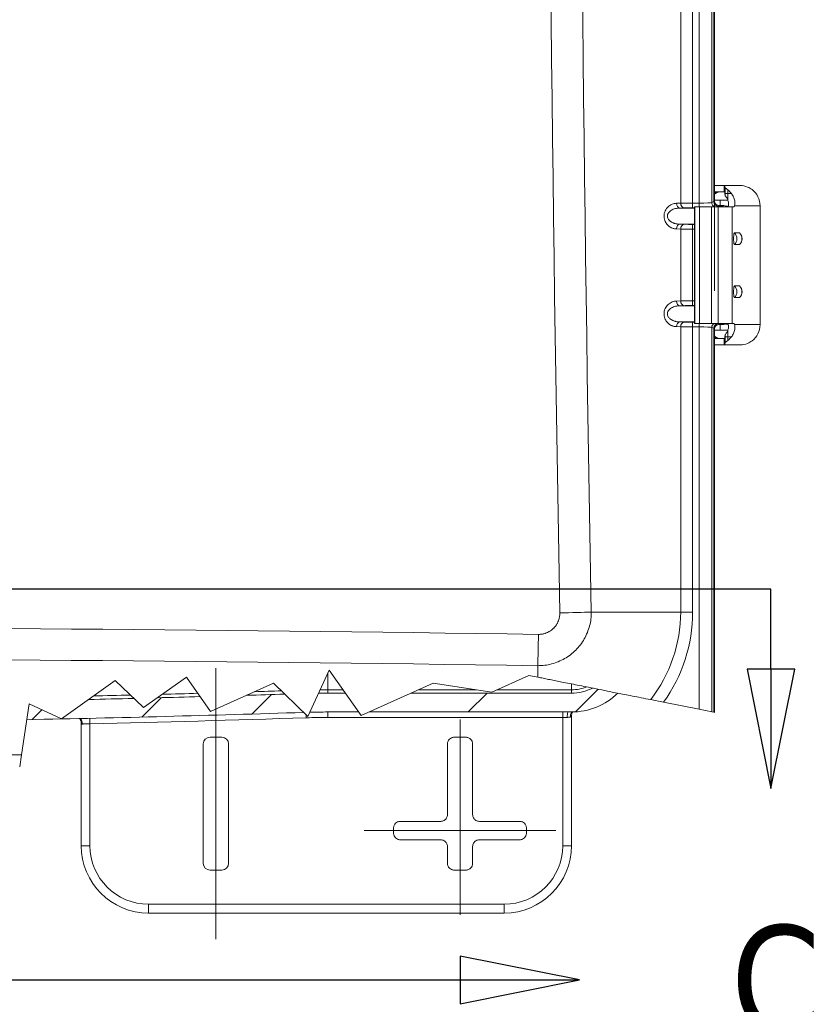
# Model space of a CAD drawing. Header units: inches. Extents: x 0 to 153, y 3 to 96.
# Tile 53 of 132: x 64.32 to 70.26, y 40.02 to 47.33. Entities that reach past the tile are written whole.
import ezdxf

# ---------------------------------------------------------------- set-up
doc = ezdxf.new("R2010")
doc.units = ezdxf.units.IN
doc.header["$LTSCALE"] = 4.5
doc.header["$MEASUREMENT"] = 0
doc.layers.add('Centerline (ANSI)', color=1, linetype='Continuous', lineweight=9, true_color=0xff0000)
for name, color, linetype, lineweight in [('Detail Boundary (ANSI)', 7, 'Continuous', 25), ('Dimension (ANSI)', 7, 'Continuous', 9), ('Hatch (ANSI)', 7, 'Continuous', 9), ('Visible (ANSI)', 7, 'Continuous', 18), ('Visible Narrow (ANSI)', 7, 'Continuous', 5)]:
    doc.layers.add(name, color=color, linetype=linetype, lineweight=lineweight)
doc.styles.add('Label Text (ANSI)', font='tahoma.ttf')
doc.styles.add('Note Text (ANSI)', font='arial.ttf')
doc.dimstyles.new('.XX', dxfattribs={"dimscale": 4.5, "dimtxt": 0.095, "dimasz": 0.125, "dimexe": 0.1875, "dimexo": 0.0625, "dimgap": 0.0625, "dimtad": 0, "dimtih": 1, "dimtoh": 1, "dimrnd": 1e-08, "dimzin": 0, "dimdsep": 46, "dimtxsty": 'Note Text (ANSI)', "dimblk": 'Filled-1', "dimcen": 0.09, "dimdle": 0.45, "dimclrd": 256, "dimclre": 256, "dimclrt": 256, "dimadec": 0, "dimazin": 1, "dimtfac": 1.263158, "dimtofl": 0, "dimtmove": 0, "dimatfit": 3, "dimfxl": 1, "dimtolj": 1, "dimtzin": 4, "dimlwd": -1, "dimlwe": -1, "dimarcsym": 0})

# ---------------------------------------------------------------- blocks, each defined once
blk = doc.blocks.new('Filled-1')
at = {"color": 0}
for p, q in [((0, 0), (-1, 0.25)), ((-1, 0.25), (-1, -0.25)), ((-1, 0), (0, 0)), ((-1, -0.25), (0, 0))]:
    blk.add_line(p, q, dxfattribs=at)
at = {"color": 0, "flags": 128}
blk.add_lwpolyline([(-1, -0.25), (0, 0), (-1, 0.25), (-1, -0.25)], dxfattribs=at)
at = {"color": 0}
blk.add_solid([(-1, -0.25), (0, 0), (-1, 0.25), (-1, -0.25)], dxfattribs=at)
blk = doc.blocks.new('*D41')
at = {"layer": 'Defpoints', "color": 0, "transparency": 16777216}
for p in [(69.4783, 66.5231), (69.4783, 45.0404), (52.0733, 42.013)]:
    blk.add_point(p, dxfattribs=at)
at = {"layer": 'Dimension (ANSI)', "transparency": 16777216}
for p, q in [((52.0733, 42.2942), (52.0733, 67.3668)), ((69.4783, 45.3217), (69.4783, 67.3668)), ((52.6358, 66.5231), (59.8346, 66.5231)), ((68.9158, 66.5231), (61.7169, 66.5231))]:
    blk.add_line(p, q, dxfattribs=at)
at = {"layer": 'Dimension (ANSI)', "transparency": 16777216, "xscale": 0.5625, "yscale": 0.5625, "zscale": 0.5625, "rotation": 180}
blk.add_blockref('Filled-1', (52.0733, 66.5231), dxfattribs=at)
at = {"layer": 'Dimension (ANSI)', "transparency": 16777216, "xscale": 0.5625, "yscale": 0.5625, "zscale": 0.5625}
blk.add_blockref('Filled-1', (69.4783, 66.5231), dxfattribs=at)
at = {"layer": 'Dimension (ANSI)', "transparency": 16777216, "insert": (60.1159, 66.7377), "char_height": 0.4275, "attachment_point": 1, "style": 'Note Text (ANSI)'}
blk.add_mtext('\\A1;17.41', dxfattribs=at)
blk = doc.blocks.new('2dDetail0')
at = {"layer": 'Detail Boundary (ANSI)', "linetype": 'Continuous'}
for p, q in [((15.4933, 9.447), (15.5326, 9.2502)), ((15.572, 9.447), (15.4933, 9.447)), ((15.5326, 9.447), (15.5326, 9.2502)), ((15.5326, 9.2502), (15.572, 9.447)), ((15.2166, 8.9341), (15.0197, 8.9735)), ((15.0197, 8.9735), (15.0197, 8.8947)), ((15.0197, 8.9341), (15.2166, 8.9341)), ((15.0197, 8.8947), (15.2166, 8.9341))]:
    blk.add_line(p, q, dxfattribs=at)
at = {"layer": 'Detail Boundary (ANSI)', "flags": 128}
blk.add_lwpolyline([(15.5326, 9.447), (15.5326, 9.5789), (14.0588, 9.5789), (14.0588, 8.9341), (15.0197, 8.9341)], dxfattribs=at)
at = {"layer": 'Detail Boundary (ANSI)', "linetype": 'Continuous', "flags": 128}
for points in [[(15.4933, 9.447), (15.5326, 9.2502), (15.572, 9.447), (15.4933, 9.447)], [(15.0197, 8.8947), (15.2166, 8.9341), (15.0197, 8.9735), (15.0197, 8.8947)]]:
    blk.add_lwpolyline(points, dxfattribs=at)
at = {"layer": 'Detail Boundary (ANSI)'}
for points in [[(15.4933, 9.447), (15.5326, 9.2502), (15.572, 9.447), (15.4933, 9.447)], [(15.0197, 8.8947), (15.2166, 8.9341), (15.0197, 8.9735), (15.0197, 8.8947)]]:
    blk.add_solid(points, dxfattribs=at)
at = {"layer": 'Detail Boundary (ANSI)', "insert": (15.4662, 8.8409), "char_height": 0.18, "attachment_point": 7, "style": 'Label Text (ANSI)'}
blk.add_mtext('C', dxfattribs=at)

msp = doc.modelspace()

# ---------------------------------------------------------------- hatches: boundary and pattern name
at = {"layer": 'Hatch (ANSI)'}
h = msp.add_hatch(dxfattribs=at)
h.set_pattern_fill('ANSI31', color=256, scale=4.5, style=0)
edge = h.paths.add_edge_path()
edge.add_ellipse((60.7758, 218.4718), major_axis=(176.1546, 5.2271), ratio=1, start_angle=270, end_angle=270.092396)
edge.add_line((66.287, 42.3259), (66.4281, 42.1903))
edge.add_ellipse((60.7758, 218.4718), major_axis=(-176.2815, -5.6523), ratio=1, start_angle=89.331784, end_angle=90, ccw=False)
edge.add_line((64.3718, 42.1364), (64.3895, 42.2531))
edge.add_line((64.3895, 42.2531), (64.6281, 42.1438))
edge.add_line((64.6281, 42.1438), (64.8303, 42.2864))
edge.add_ellipse((60.7758, 218.4718), major_axis=(176.1855, 4.0546), ratio=1, start_angle=270, end_angle=270.109045)
edge.add_line((65.1656, 42.2944), (65.237, 42.2259))
edge.add_line((65.237, 42.2259), (65.3405, 42.2989))
edge.add_ellipse((60.7758, 218.4718), major_axis=(176.173, 4.5647), ratio=1, start_angle=270, end_angle=270.10376)
edge.add_line((65.6595, 42.3074), (65.7366, 42.198))
edge.add_line((65.7366, 42.198), (66.0029, 42.3173))
h = msp.add_hatch(dxfattribs=at)
h.set_pattern_fill('ANSI31', color=256, scale=4.5, style=0)
edge = h.paths.add_edge_path()
edge.add_line((66.6067, 42.3335), (66.7362, 42.3335))
edge.add_line((66.7362, 42.3335), (66.8349, 42.1935))
edge.add_line((66.8349, 42.1935), (66.6067, 42.1935))
edge.add_ellipse((66.6067, 37.1854), major_axis=(-5.0081, 0), ratio=1, start_angle=270, end_angle=271.53657)
edge.add_line((66.4724, 42.1917), (66.5372, 42.333))
edge.add_ellipse((66.6067, 37.1854), major_axis=(5.1476, 0.0695), ratio=1, start_angle=89.22625, end_angle=90, ccw=False)
h = msp.add_hatch(dxfattribs=at)
h.set_pattern_fill('ANSI31', color=256, scale=4.5, style=0)
edge = h.paths.add_edge_path()
edge.add_ellipse((68.4158, 42.6854), major_axis=(0.3519, 0), ratio=1, start_angle=270, end_angle=296.58758)
edge.add_line((68.5733, 42.3707), (68.7596, 42.3336))
edge.add_ellipse((68.4158, 42.6854), major_axis=(-0.3517, -0.3439), ratio=1, start_angle=45.64918, end_angle=90, ccw=False)
edge.add_line((68.4158, 42.1935), (66.9137, 42.1935))
edge.add_line((66.9137, 42.1935), (67.2263, 42.3335))
edge.add_line((67.2263, 42.3335), (68.4158, 42.3335))

# ---------------------------------------------------------------- linework, layer by layer
at = {"layer": 'Centerline (ANSI)', "linetype": 'Continuous'}
for p, q in [((65.7758, 42.5188), (65.7758, 40.5069)), ((67.5883, 42.1379), (67.5883, 40.6879)), ((66.8758, 41.3129), (68.3008, 41.3129))]:
    msp.add_line(p, q, dxfattribs=at)
at = {"layer": 'Visible (ANSI)'}
for p, q in [((69.473, 51.6754), (69.473, 45.9832)), ((69.4783, 45.9853), (69.4783, 51.6743)), ((69.4783, 46.1026), (69.5483, 46.1026)), ((69.5483, 46.1026), (69.5508, 46.1026)), ((69.5508, 46.1026), (69.6692, 46.1026)), ((69.4783, 46.0556), (69.5483, 46.0556)), ((69.4783, 46.0394), (69.4927, 46.0482)), ((69.5188, 45.9944), (69.4783, 45.9944)), ((69.5768, 45.9944), (69.5188, 45.9944)), ((69.5483, 46.0556), (69.5508, 46.0556)), ((69.1828, 45.9303), (69.1828, 45.9303)), ((69.3317, 45.9443), (69.3304, 45.9443)), ((69.3304, 45.0782), (69.3304, 45.9443)), ((69.3317, 45.9443), (69.3658, 45.9443)), ((69.3658, 45.9443), (69.4547, 45.9443)), ((69.4547, 45.9443), (69.504, 45.9443)), ((69.504, 45.9443), (69.6083, 45.9443)), ((69.508, 45.9483), (69.533, 45.9483)), ((69.5383, 45.9554), (69.5083, 45.9554)), ((69.5786, 45.9484), (69.5676, 45.9484)), ((69.6223, 45.9443), (69.6083, 45.9443)), ((69.8165, 45.0699), (69.8165, 45.9526)), ((69.1828, 45.7819), (69.1828, 45.7818)), ((69.6623, 45.7521), (69.6246, 45.7521)), ((69.6246, 45.6641), (69.6623, 45.6641)), ((69.6623, 45.3584), (69.6246, 45.3584)), ((69.6246, 45.2704), (69.6623, 45.2704)), ((69.1828, 45.2046), (69.1828, 45.2046)), ((69.1828, 45.0562), (69.1828, 45.0561)), ((69.3304, 45.0782), (69.3317, 45.0782)), ((69.3317, 45.0782), (69.3658, 45.0782)), ((69.3658, 45.0782), (69.4547, 45.0782)), ((69.4547, 45.0782), (69.504, 45.0782)), ((69.473, 45.0426), (69.473, 42.1918)), ((69.4783, 42.1908), (69.4783, 45.0404)), ((69.504, 45.0782), (69.6083, 45.0782)), ((69.533, 45.0775), (69.508, 45.0775)), ((69.5083, 45.0704), (69.5383, 45.0704)), ((69.5787, 45.074), (69.5597, 45.074)), ((69.6223, 45.0782), (69.6083, 45.0782)), ((69.5188, 45.028), (69.4783, 45.028)), ((69.4783, 44.9831), (69.4927, 44.9743)), ((69.5483, 44.9669), (69.4783, 44.9669)), ((69.5767, 45.028), (69.5188, 45.028)), ((69.5483, 44.9669), (69.5508, 44.9669)), ((69.5483, 44.9199), (69.4783, 44.9199)), ((69.5483, 44.9199), (69.5508, 44.9199)), ((69.6692, 44.9199), (69.5508, 44.9199)), ((66.4584, 42.1612), (66.6157, 42.5044)), ((66.6157, 42.5044), (66.8538, 42.1667)), ((64.6281, 42.1438), (65.0285, 42.4262)), ((65.0285, 42.4262), (65.237, 42.2259)), ((65.237, 42.2259), (65.5576, 42.452)), ((65.5576, 42.452), (65.7366, 42.198)), ((67.8236, 42.3412), (68.0997, 42.4649)), ((68.0997, 42.4649), (68.1653, 42.4518)), ((65.7366, 42.198), (66.2028, 42.4068)), ((66.2028, 42.4068), (66.4584, 42.1612)), ((66.8538, 42.1667), (67.39, 42.4068)), ((67.39, 42.4068), (67.8236, 42.3412)), ((66.6067, 42.3335), (66.7362, 42.3335)), ((67.2263, 42.3335), (68.4158, 42.3335)), ((69.0037, 42.2851), (69.0997, 42.266)), ((69.0997, 42.266), (69.3628, 42.2137)), ((64.3322, 41.8745), (64.3895, 42.2531)), ((64.3895, 42.2531), (64.6281, 42.1438)), ((66.8349, 42.1935), (66.6067, 42.1935)), ((68.4158, 42.1935), (66.9137, 42.1935)), ((69.4574, 42.1949), (69.3628, 42.2137)), ((69.4574, 42.1949), (69.473, 42.1918)), ((69.473, 42.1918), (69.4783, 42.1908)), ((68.4158, 41.2004), (68.4158, 42.1629)), ((64.7758, 42.109), (64.7758, 41.2004)), ((65.732, 42.0063), (65.8195, 42.0063)), ((67.5448, 42.0063), (67.6317, 42.0063)), ((65.682, 41.0694), (65.682, 41.9563)), ((65.8695, 41.9563), (65.8695, 41.0694)), ((67.4948, 41.4313), (67.4948, 41.9564)), ((67.6817, 41.9564), (67.6817, 41.4313)), ((64.3189, 41.7861), (64.3322, 41.8745)), ((67.0948, 41.2944), (67.0948, 41.3314)), ((67.1448, 41.3813), (67.4448, 41.3813)), ((67.7317, 41.3813), (68.0317, 41.3813)), ((68.0817, 41.3314), (68.0817, 41.2944)), ((67.4448, 41.2444), (67.1448, 41.2444)), ((68.0317, 41.2444), (67.7317, 41.2444)), ((67.4948, 41.0694), (67.4948, 41.1944)), ((67.6817, 41.1944), (67.6817, 41.0694)), ((65.8195, 41.0194), (65.732, 41.0194)), ((67.6317, 41.0194), (67.5448, 41.0194)), ((65.2758, 40.7004), (67.9158, 40.7004))]:
    msp.add_line(p, q, dxfattribs=at)
for centre, radius, start, end in [((69.6232, 45.7081), 0.0591, 312.18174, 47.81826), ((69.6232, 45.3144), 0.0591, 312.18174, 47.81826), ((68.4158, 42.6854), 0.3519, 270, 296.58758), ((60.7758, 218.4718), 176.2321, 271.318315, 271.42736), ((60.7758, 218.4718), 176.2321, 271.484226, 271.587986), ((60.7758, 218.4718), 176.2321, 271.699668, 271.792064), ((66.6067, 37.1854), 5.1481, 90, 90.77375), ((68.4158, 42.6854), 0.4919, 270, 314.35082), ((60.7758, 218.4718), 176.3721, 271.168294, 271.83651), ((66.6067, 37.1854), 5.0081, 90, 91.53657), ((65.732, 41.9563), 0.05, 90, 180), ((65.8195, 41.9563), 0.05, 0, 90), ((65.2758, 41.2004), 0.5, 180, 270), ((67.9158, 41.2004), 0.5, 270, 0), ((65.732, 41.0694), 0.05, 180, 270), ((65.8195, 41.0694), 0.05, 270, 0)]:
    msp.add_arc(centre, radius, start, end, dxfattribs=at)
for centre, major_axis, ratio, start_param, end_param in [((69.5508, 45.9526), (0, -0.15), 0.082108, 2.655038, 3.141593), ((69.4841, 45.9526), (-0.1502, 0), 0.998815, 3.799609, 4.057486), ((69.6676, 45.9526), (0, -0.15), 0.992825, 1.570796, 2.504729), ((69.5183, 45.9766), (0, 0.079), 0.766201, 0, 0.436332), ((69.5508, 45.9526), (0, -0.103), 0.082108, 2.390565, 3.141593), ((69.5081, 45.9833), (-0.0327, -0.013), 0.995592, 5.904934, 7.472688), ((69.5084, 45.9854), (-0.0295, -0.0059), 0.996044, 6.087018, 7.656293), ((69.5328, 45.8833), (0.0606, 0.0242), 0.995592, 0.837513, 1.189503), ((69.5383, 45.8904), (0.046, 0.046), 0.999695, 0.192696, 0.785246), ((69.5753, 46.0443), (0, -0.1), 0.119867, 0, 0.409493), ((69.6223, 46.0443), (0, 0.1), 0.119867, 3.141593, 3.551086), ((69.6246, 45.7081), (0, 0.044), 0.119575, 0, 3.141593), ((69.6623, 45.7081), (0, 0.044), 0.119575, 6.175252, 6.283185), ((69.6623, 45.7081), (0, -0.044), 0.119575, 0, 0.107933), ((69.6246, 45.3144), (0, 0.044), 0.119575, 0, 3.141593), ((69.6623, 45.3144), (0, 0.044), 0.119575, 6.175252, 6.283185), ((69.6623, 45.3144), (0, -0.044), 0.119575, 0, 0.107933), ((69.5081, 45.0425), (-0.0327, 0.013), 0.995592, 5.093682, 6.661437), ((69.5084, 45.0404), (-0.0295, 0.0059), 0.996044, 4.910077, 6.479353), ((69.5328, 45.1425), (0.0606, -0.0242), 0.995592, 5.093682, 5.238424), ((69.5383, 45.1354), (0.046, -0.046), 0.999695, 5.497939, 5.992036), ((69.4687, 45.178), (0, 0.15), 0.90586, 3.946284, 3.98382), ((69.5753, 44.9782), (0, -0.1), 0.119867, 2.7321, 3.141593), ((69.6223, 44.9782), (0, 0.1), 0.119867, 5.873692, 6.283185), ((69.6676, 45.0699), (0, -0.15), 0.992825, 0.636864, 1.570796), ((69.5183, 45.0459), (0, -0.079), 0.766201, 5.846853, 6.283185), ((69.5508, 45.0699), (0, -0.103), 0.082108, 0, 0.751028), ((69.4841, 45.0699), (0.1502, 0), 0.998815, 5.367292, 5.625169), ((69.5508, 45.0699), (0, -0.15), 0.082108, 0, 0.486554), ((68.4808, 42.1629), (-0.065, 0), 0.988462, 6.283076, 6.283185)]:
    msp.add_ellipse(centre, major_axis=major_axis, ratio=ratio, start_param=start_param, end_param=end_param, dxfattribs=at)
for points, knots in [([(69.5566, 46.0852), (69.5566, 46.085), (69.5568, 46.0848), (69.5579, 46.084), (69.5591, 46.0832), (69.5621, 46.0811), (69.5643, 46.0797), (69.5692, 46.0763), (69.5718, 46.0744), (69.5747, 46.0723), (69.5751, 46.0719), (69.5756, 46.0715)], [0.00652118, 0.00652118, 0.00652118, 0.00652118, 0.01886501, 0.01886501, 0.03773001, 0.03773001, 0.060911, 0.060911, 0.08409198, 0.08409198, 0.08848927, 0.08848927, 0.08848927, 0.08848927]), ([(69.6692, 46.1026), (69.6865, 46.1026), (69.7057, 46.0991), (69.7352, 46.0868), (69.7462, 46.0805), (69.7562, 46.0732)], [-0.5789935, -0.5789935, -0.5789935, -0.5789935, -0.4344552, -0.4344552, -0.3431423, -0.3431423, -0.3431423, -0.3431423]), ([(69.5759, 45.9967), (69.5728, 46.0041), (69.569, 46.0106), (69.5622, 46.0204), (69.56, 46.023), (69.5576, 46.0261), (69.557, 46.027), (69.5567, 46.0277), (69.5566, 46.0278), (69.5566, 46.0279)], [0, 0, 0, 0, 0.0685906, 0.0685906, 0.1258797, 0.1258797, 0.1725098, 0.1725098, 0.1869074, 0.1869074, 0.1869074, 0.1869074]), ([(69.58, 45.9526), (69.5803, 45.9536), (69.5806, 45.9547), (69.5815, 45.9597), (69.582, 45.9644), (69.5816, 45.9751), (69.5808, 45.9811), (69.5782, 45.9904), (69.5772, 45.9935), (69.5759, 45.9967)], [0.1019544, 0.1019544, 0.1019544, 0.1019544, 0.1209017, 0.1209017, 0.1813526, 0.1813526, 0.2418034, 0.2418034, 0.2696639, 0.2696639, 0.2696639, 0.2696639]), ([(69.6029, 46.0443), (69.6061, 46.0402), (69.6092, 46.0358), (69.6172, 46.0223), (69.6214, 46.0129), (69.6272, 45.9945), (69.6289, 45.9834), (69.6296, 45.966), (69.6286, 45.958), (69.6271, 45.9526)], [-0.3959761, -0.3959761, -0.3959761, -0.3959761, -0.3582716, -0.3582716, -0.2836463, -0.2836463, -0.1981823, -0.1981823, -0.1002564, -0.1002564, -0.1002564, -0.1002564]), ([(69.5759, 45.0258), (69.5772, 45.0292), (69.5783, 45.0325), (69.5809, 45.0418), (69.5816, 45.0477), (69.582, 45.0583), (69.5815, 45.063), (69.5805, 45.0679), (69.5803, 45.0689), (69.58, 45.0699)], [-0.2694178, -0.2694178, -0.2694178, -0.2694178, -0.2399484, -0.2399484, -0.1799613, -0.1799613, -0.1199742, -0.1199742, -0.1018872, -0.1018872, -0.1018872, -0.1018872]), ([(69.6271, 45.0699), (69.6285, 45.0646), (69.6296, 45.0568), (69.629, 45.0396), (69.6273, 45.0285), (69.6215, 45.01), (69.6174, 45.0005), (69.6093, 44.9869), (69.6062, 44.9824), (69.6029, 44.9782)], [0.1001868, 0.1001868, 0.1001868, 0.1001868, 0.1961432, 0.1961432, 0.2821552, 0.2821552, 0.3574832, 0.3574832, 0.3958774, 0.3958774, 0.3958774, 0.3958774]), ([(69.5566, 44.9946), (69.5566, 44.9947), (69.5567, 44.9948), (69.557, 44.9955), (69.5576, 44.9963), (69.56, 44.9994), (69.5622, 45.002), (69.569, 45.0119), (69.5728, 45.0184), (69.5759, 45.0258)], [0, 0, 0, 0, 0.00553421, 0.00553421, 0.02348237, 0.02348237, 0.04553475, 0.04553475, 0.07193795, 0.07193795, 0.07193795, 0.07193795]), ([(69.5756, 44.9509), (69.5751, 44.9506), (69.5747, 44.9502), (69.5718, 44.948), (69.5692, 44.9462), (69.5643, 44.9428), (69.5621, 44.9413), (69.5591, 44.9393), (69.5579, 44.9385), (69.5568, 44.9377), (69.5566, 44.9374), (69.5566, 44.9373)], [0.08550878, 0.08550878, 0.08550878, 0.08550878, 0.08990608, 0.08990608, 0.11308706, 0.11308706, 0.13626804, 0.13626804, 0.15513305, 0.15513305, 0.16747687, 0.16747687, 0.16747687, 0.16747687]), ([(69.7562, 44.9493), (69.7462, 44.942), (69.7352, 44.9356), (69.7057, 44.9234), (69.6865, 44.9199), (69.6692, 44.9199)], [-0.8745176, -0.8745176, -0.8745176, -0.8745176, -0.7832048, -0.7832048, -0.6386664, -0.6386664, -0.6386664, -0.6386664]), ([(68.4239, 42.1936), (68.423, 42.192), (68.4222, 42.1905), (68.4187, 42.1829), (68.4169, 42.1763), (68.4159, 42.1675), (68.4158, 42.1652), (68.4158, 42.1629)], [0.19736149, 0.19736149, 0.19736149, 0.19736149, 0.21132193, 0.21132193, 0.26443481, 0.26443481, 0.28262741, 0.28262741, 0.28262741, 0.28262741]), ([(64.7758, 42.109), (64.7758, 42.1159), (64.7746, 42.123), (64.7704, 42.1349), (64.7677, 42.1402), (64.7644, 42.1448)], [0, 0, 0, 0, 0.0550931, 0.0550931, 0.1006801, 0.1006801, 0.1006801, 0.1006801]), ([(67.4948, 41.9564), (67.4948, 41.9598), (67.4952, 41.9633), (67.4967, 41.9701), (67.4978, 41.9734), (67.5017, 41.9822), (67.5051, 41.9874), (67.5138, 41.996), (67.5189, 41.9995), (67.5277, 42.0034), (67.531, 42.0045), (67.5378, 42.0059), (67.5413, 42.0063), (67.5448, 42.0063)], [0.000001, 0.000001, 0.000001, 0.000001, 0.0265062, 0.0265062, 0.0530304, 0.0530304, 0.0996621, 0.0996621, 0.1462946, 0.1462946, 0.1728191, 0.1728191, 0.1993227, 0.1993227, 0.1993227, 0.1993227]), ([(67.6317, 42.0063), (67.6352, 42.0063), (67.6387, 42.0059), (67.6455, 42.0045), (67.6488, 42.0034), (67.6576, 41.9995), (67.6628, 41.996), (67.6714, 41.9874), (67.6749, 41.9822), (67.6788, 41.9734), (67.6798, 41.9701), (67.6813, 41.9633), (67.6817, 41.9598), (67.6817, 41.9564)], [0.000001, 0.000001, 0.000001, 0.000001, 0.0265062, 0.0265062, 0.0530304, 0.0530304, 0.0996621, 0.0996621, 0.1462946, 0.1462946, 0.1728191, 0.1728191, 0.1993227, 0.1993227, 0.1993227, 0.1993227]), ([(67.4448, 41.3813), (67.4491, 41.3813), (67.4579, 41.3825), (67.4701, 41.3875), (67.4806, 41.3956), (67.4886, 41.4061), (67.4937, 41.4183), (67.4948, 41.427), (67.4948, 41.4313)], [0, 0, 0, 0, 0.164605, 0.333667, 0.500193, 0.666606, 0.835389, 1, 1, 1, 1]), ([(67.6817, 41.4313), (67.6817, 41.427), (67.6829, 41.4183), (67.6879, 41.4061), (67.6959, 41.3956), (67.7065, 41.3875), (67.7187, 41.3825), (67.7274, 41.3813), (67.7317, 41.3813)], [0, 0, 0, 0, 0.164611, 0.333394, 0.499807, 0.666333, 0.835395, 1, 1, 1, 1]), ([(67.0948, 41.3314), (67.0948, 41.3348), (67.0952, 41.3383), (67.0967, 41.3451), (67.0978, 41.3484), (67.1017, 41.3572), (67.1051, 41.3624), (67.1138, 41.371), (67.1189, 41.3745), (67.1277, 41.3784), (67.131, 41.3795), (67.1378, 41.3809), (67.1413, 41.3813), (67.1448, 41.3813)], [0.000001, 0.000001, 0.000001, 0.000001, 0.0265062, 0.0265062, 0.0530304, 0.0530304, 0.0996621, 0.0996621, 0.1462946, 0.1462946, 0.1728191, 0.1728191, 0.1993227, 0.1993227, 0.1993227, 0.1993227]), ([(68.0317, 41.3813), (68.0352, 41.3813), (68.0387, 41.3809), (68.0455, 41.3795), (68.0488, 41.3784), (68.0576, 41.3745), (68.0628, 41.371), (68.0714, 41.3624), (68.0749, 41.3572), (68.0788, 41.3484), (68.0798, 41.3451), (68.0813, 41.3383), (68.0817, 41.3348), (68.0817, 41.3314)], [0.000001, 0.000001, 0.000001, 0.000001, 0.0265062, 0.0265062, 0.0530304, 0.0530304, 0.0996621, 0.0996621, 0.1462946, 0.1462946, 0.1728191, 0.1728191, 0.1993227, 0.1993227, 0.1993227, 0.1993227]), ([(67.1448, 41.2444), (67.1413, 41.2444), (67.1378, 41.2448), (67.131, 41.2463), (67.1277, 41.2474), (67.1189, 41.2513), (67.1138, 41.2548), (67.1051, 41.2634), (67.1017, 41.2686), (67.0978, 41.2773), (67.0967, 41.2807), (67.0952, 41.2875), (67.0948, 41.291), (67.0948, 41.2944)], [0.000001, 0.000001, 0.000001, 0.000001, 0.0265062, 0.0265062, 0.0530304, 0.0530304, 0.0996621, 0.0996621, 0.1462946, 0.1462946, 0.1728191, 0.1728191, 0.1993227, 0.1993227, 0.1993227, 0.1993227]), ([(67.4948, 41.1944), (67.4948, 41.1987), (67.4937, 41.2075), (67.4886, 41.2197), (67.4806, 41.2302), (67.4701, 41.2383), (67.4579, 41.2433), (67.4491, 41.2444), (67.4448, 41.2444)], [0, 0, 0, 0, 0.164611, 0.333394, 0.499807, 0.666333, 0.835395, 1, 1, 1, 1]), ([(67.7317, 41.2444), (67.7274, 41.2444), (67.7187, 41.2433), (67.7065, 41.2383), (67.6959, 41.2302), (67.6879, 41.2197), (67.6829, 41.2075), (67.6817, 41.1987), (67.6817, 41.1944)], [0, 0, 0, 0, 0.164605, 0.333667, 0.500193, 0.666606, 0.835389, 1, 1, 1, 1]), ([(68.0817, 41.2944), (68.0817, 41.291), (68.0813, 41.2875), (68.0798, 41.2807), (68.0788, 41.2773), (68.0749, 41.2686), (68.0714, 41.2634), (68.0628, 41.2548), (68.0576, 41.2513), (68.0488, 41.2474), (68.0455, 41.2463), (68.0387, 41.2448), (68.0352, 41.2444), (68.0317, 41.2444)], [0.000001, 0.000001, 0.000001, 0.000001, 0.0265062, 0.0265062, 0.0530304, 0.0530304, 0.0996621, 0.0996621, 0.1462946, 0.1462946, 0.1728191, 0.1728191, 0.1993227, 0.1993227, 0.1993227, 0.1993227]), ([(67.5448, 41.0194), (67.5413, 41.0194), (67.5378, 41.0198), (67.531, 41.0213), (67.5277, 41.0224), (67.5189, 41.0263), (67.5138, 41.0298), (67.5051, 41.0384), (67.5017, 41.0436), (67.4978, 41.0523), (67.4967, 41.0557), (67.4952, 41.0625), (67.4948, 41.066), (67.4948, 41.0694)], [0.000001, 0.000001, 0.000001, 0.000001, 0.0265062, 0.0265062, 0.0530304, 0.0530304, 0.0996621, 0.0996621, 0.1462946, 0.1462946, 0.1728191, 0.1728191, 0.1993227, 0.1993227, 0.1993227, 0.1993227]), ([(67.6817, 41.0694), (67.6817, 41.066), (67.6813, 41.0625), (67.6798, 41.0557), (67.6788, 41.0523), (67.6749, 41.0436), (67.6714, 41.0384), (67.6628, 41.0298), (67.6576, 41.0263), (67.6488, 41.0224), (67.6455, 41.0213), (67.6387, 41.0198), (67.6352, 41.0194), (67.6317, 41.0194)], [0.000001, 0.000001, 0.000001, 0.000001, 0.0265062, 0.0265062, 0.0530304, 0.0530304, 0.0996621, 0.0996621, 0.1462946, 0.1462946, 0.1728191, 0.1728191, 0.1993227, 0.1993227, 0.1993227, 0.1993227])]:
    msp.add_open_spline(points, degree=3, knots=knots, dxfattribs=at)
msp.add_rational_spline([(68.1653, 42.4518), (68.4279, 42.3996), (69.0037, 42.2851)], [1.60210348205, 1.51935863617, 1.00000148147], degree=2, dxfattribs=at)
at = {"layer": 'Visible Narrow (ANSI)'}
for p, q in [((69.2267, 45.9719), (69.2267, 58.6789)), ((69.315, 45.9728), (69.315, 58.6779)), ((69.3628, 45.9728), (69.3628, 58.6779)), ((69.4574, 45.977), (69.4574, 51.6816)), ((69.5483, 46.1026), (69.5483, 46.0556)), ((69.5566, 46.0443), (69.5566, 46.0852)), ((69.5756, 46.0715), (69.5756, 46.0443)), ((69.4783, 46.0482), (69.4927, 46.0482)), ((69.5188, 45.9554), (69.5188, 45.9944)), ((69.5566, 46.0443), (69.5756, 46.0443)), ((69.5756, 46.0443), (69.6029, 46.0443)), ((69.1948, 45.9708), (69.2267, 45.9719)), ((69.2196, 45.9358), (69.2514, 45.9369)), ((69.2196, 45.9358), (69.3304, 45.9358)), ((69.315, 45.9728), (69.3628, 45.9728)), ((69.315, 45.9379), (69.315, 45.9728)), ((69.315, 45.9379), (69.3304, 45.9379)), ((69.3317, 45.9443), (69.3317, 45.0782)), ((69.3628, 45.9443), (69.3628, 45.9728)), ((69.3658, 45.0782), (69.3658, 45.9443)), ((69.4547, 45.9443), (69.4547, 45.0782)), ((69.4574, 45.977), (69.473, 45.9832)), ((69.4981, 45.9443), (69.508, 45.9483)), ((69.504, 45.0782), (69.504, 45.9443)), ((69.523, 45.9443), (69.533, 45.9483)), ((69.6083, 45.9443), (69.6083, 45.0782)), ((69.8165, 45.9526), (69.6271, 45.9526)), ((69.1628, 45.7874), (69.1628, 45.7874)), ((69.2267, 45.7801), (69.1965, 45.7806)), ((69.2078, 45.8164), (69.2078, 45.8164)), ((69.3304, 45.8156), (69.2212, 45.8156)), ((69.2514, 45.8151), (69.2212, 45.8156)), ((69.2267, 45.2457), (69.2267, 45.7801)), ((69.3304, 45.8146), (69.315, 45.8146)), ((69.315, 45.8146), (69.315, 45.7796)), ((69.3304, 45.7796), (69.315, 45.7796)), ((69.315, 45.2461), (69.315, 45.7796)), ((69.1965, 45.2451), (69.2267, 45.2457)), ((69.2212, 45.2102), (69.2514, 45.2107)), ((69.3304, 45.2102), (69.2212, 45.2102)), ((69.315, 45.2461), (69.3304, 45.2461)), ((69.315, 45.2111), (69.315, 45.2461)), ((69.315, 45.2111), (69.3304, 45.2111)), ((69.1628, 45.0617), (69.1628, 45.0617)), ((69.2267, 45.0539), (69.1948, 45.055)), ((69.2078, 45.0907), (69.2078, 45.0907)), ((69.2514, 45.0888), (69.2196, 45.09)), ((69.3304, 45.09), (69.2196, 45.09)), ((69.2267, 42.9359), (69.2267, 45.0539)), ((69.3304, 45.0879), (69.315, 45.0879)), ((69.315, 45.0879), (69.315, 45.0529)), ((69.3628, 45.0529), (69.315, 45.0529)), ((69.315, 42.9359), (69.315, 45.0529)), ((69.3628, 45.0782), (69.3628, 45.0529)), ((69.3628, 42.2137), (69.3628, 45.0529)), ((69.4574, 42.1949), (69.4574, 45.0488)), ((69.473, 45.0426), (69.4574, 45.0488)), ((69.508, 45.0775), (69.5063, 45.0782)), ((69.5188, 45.028), (69.5188, 45.0704)), ((69.5313, 45.0782), (69.533, 45.0775)), ((69.6271, 45.0699), (69.8165, 45.0699)), ((69.4927, 44.9743), (69.4783, 44.9743)), ((69.5483, 44.9669), (69.5483, 44.9199)), ((69.5566, 44.9373), (69.5566, 44.9782)), ((69.5756, 44.9782), (69.5566, 44.9782)), ((69.6029, 44.9782), (69.5756, 44.9782)), ((69.5756, 44.9782), (69.5756, 44.9509)), ((69.2267, 42.9359), (68.5632, 42.9359)), ((69.315, 42.9359), (69.2267, 42.9359)), ((68.4925, 42.7072), (68.4925, 42.7072)), ((68.3942, 42.6087), (68.3942, 42.6087)), ((66.6067, 42.4847), (66.6067, 42.3587)), ((68.1653, 42.4518), (68.1653, 42.5374)), ((66.7184, 42.3587), (66.6067, 42.3587)), ((66.6067, 42.3335), (66.6067, 42.3587)), ((67.7079, 42.3587), (67.2826, 42.3587)), ((68.4158, 42.3587), (67.8626, 42.3587)), ((68.4158, 42.402), (68.4158, 42.3587)), ((68.4158, 42.3587), (68.4158, 42.3335)), ((66.6067, 42.1531), (66.6067, 42.1935)), ((68.3508, 42.1531), (68.3508, 42.1935)), ((64.8408, 42.1062), (64.8398, 42.1466)), ((66.447, 42.1506), (66.4463, 42.1728)), ((66.6067, 42.1531), (68.3508, 42.1531)), ((68.3508, 41.2004), (68.3508, 42.1531)), ((64.8408, 42.1062), (64.8408, 41.2004)), ((61.2348, 41.8745), (64.3322, 41.8745)), ((64.7758, 41.2004), (64.8408, 41.2004)), ((68.4158, 41.2004), (68.3508, 41.2004)), ((65.2758, 40.7654), (67.9158, 40.7654)), ((65.2758, 40.7004), (65.2758, 40.7654)), ((67.9158, 40.7004), (67.9158, 40.7654))]:
    msp.add_line(p, q, dxfattribs=at)
for centre, radius, start, end in [((68.1653, 42.9359), 1.0614, 322.18277, 0), ((68.1653, 42.9359), 1.1498, 324.36541, 0), ((60.7758, 218.4718), 176.2069, 271.719546, 271.784047), ((66.6067, 37.1854), 5.1733, 90, 90.64123), ((68.4158, 42.6854), 0.3267, 270, 290.459), ((60.7758, 218.4718), 176.2069, 271.330532, 271.419239), ((60.7758, 218.4718), 176.2069, 271.496521, 271.582537), ((60.7758, 218.4718), 176.4125, 271.32036, 271.842243), ((66.6067, 37.1854), 4.9678, 90, 91.84224), ((65.2758, 41.2004), 0.435, 180, 270), ((67.9158, 41.2004), 0.435, 270, 0)]:
    msp.add_arc(centre, radius, start, end, dxfattribs=at)
for centre, major_axis, ratio, start_param, end_param in [((317.7195, 52.3254), (0, -352.8163), 0.707107, 4.685755, 4.739023), ((317.787, 52.3254), (0, -352.5808), 0.707107, 4.685755, 4.739023), ((69.5579, 46.0443), (0, 0.1192), 0.010689, 1.571017, 1.70937), ((69.5774, 46.0395), (0.0001, -0.0894), 0.020676, 4.658214, 5.211234), ((69.2196, 45.9708), (0.0012, -0.035), 0.706891, 4.687709, 6.233825), ((69.2514, 45.9719), (0.0012, -0.035), 0.706891, 4.687709, 6.233825), ((69.3628, 45.9774), (0.095, 0), 0.047786, 4.712389, 6.195919), ((69.4923, 45.977), (-0.013, 0.0325), 0.995592, 1.192545, 2.398521), ((69.2212, 45.7806), (0.0006, 0.035), 0.707053, 0.024682, 1.583137), ((69.2514, 45.7801), (0.0006, 0.035), 0.707053, 0.024682, 1.583137), ((69.315, 45.7812), (-0.125, 0), 0.012564, 0.785361, 1.570777), ((69.5855, 45.7081), (0, -0.0591), 0.992825, 0.729728, 2.411865), ((69.6232, 45.7081), (0, 0.0591), 0.992825, 3.87132, 5.553458), ((69.5855, 45.3144), (0, -0.0591), 0.992825, 0.729728, 2.411865), ((69.6232, 45.3144), (0, 0.0591), 0.992825, 3.87132, 5.553458), ((69.2212, 45.2451), (0.0006, -0.035), 0.707053, 4.700048, 6.258503), ((69.315, 45.2446), (0.125, 0), 0.012562, 1.570804, 2.356243), ((69.2514, 45.2457), (0.0006, -0.035), 0.707053, 4.700048, 6.258503), ((69.2196, 45.055), (0.0012, 0.035), 0.706891, 0.04936, 1.595477), ((69.2514, 45.0539), (0.0012, 0.035), 0.706891, 0.04936, 1.595477), ((69.3628, 45.0484), (0.095, 0), 0.047786, 0.087282, 1.570625), ((69.4923, 45.0488), (-0.013, -0.0325), 0.995592, 4.094041, 5.090641), ((69.5579, 44.9781), (0, 0.1192), 0.010689, 1.432222, 1.570575), ((69.5774, 44.983), (-0.0001, -0.0894), 0.020676, 4.213544, 4.766564), ((68.3242, 42.9359), (-0.3379, -0.0064), 0.018831, 1.585376, 2.356029), ((60.7758, -205.619), (-351.3529, 0), 0.707107, 4.691342, 4.733436), ((68.1653, 42.7764), (0.005, 0.338), 0.014881, 3.927102, 4.693741), ((60.7758, -205.6859), (-351.1184, 0), 0.707107, 4.691342, 4.733436), ((68.4158, 42.1533), (-0.0003, 0.065), 0.50003, 0.901715, 1.568273), ((68.4637, 42.1559), (-0.0068, 0.0646), 0.867337, 0.861333, 1.479261), ((64.7279, 42.1042), (-0.0005, 0.065), 0.868525, 4.706212, 5.384156), ((68.3508, 42.1543), (0.065, 0), 0.017451, 4.712393, 5.2361), ((64.7108, 42.109), (0.065, 0), 0.988629, 0.000001, 0.000133)]:
    msp.add_ellipse(centre, major_axis=major_axis, ratio=ratio, start_param=start_param, end_param=end_param, dxfattribs=at)
for points in [[(69.1965, 45.7806), (69.1925, 45.7807), (69.1849, 45.7813), (69.1747, 45.7834), (69.1655, 45.7862), (69.1571, 45.7898), (69.1492, 45.794), (69.1418, 45.7989), (69.1344, 45.8049), (69.127, 45.8122), (69.1194, 45.8218), (69.1118, 45.8347), (69.1053, 45.8519), (69.1022, 45.873), (69.1042, 45.8955), (69.1109, 45.9154), (69.1205, 45.9317), (69.1324, 45.9452), (69.1461, 45.956), (69.1624, 45.9645), (69.1795, 45.9695), (69.1898, 45.9706), (69.1948, 45.9708)], [(69.2212, 45.8156), (69.2173, 45.8157), (69.2097, 45.8161), (69.1995, 45.8174), (69.1902, 45.8192), (69.1818, 45.8214), (69.174, 45.8241), (69.1665, 45.8272), (69.1592, 45.8309), (69.1518, 45.8356), (69.1441, 45.8417), (69.1365, 45.8498), (69.1301, 45.8606), (69.1269, 45.874), (69.129, 45.8882), (69.1357, 45.9008), (69.1453, 45.9111), (69.1571, 45.9197), (69.1709, 45.9265), (69.1871, 45.9319), (69.2043, 45.935), (69.2146, 45.9357), (69.2196, 45.9358)], [(69.1948, 45.055), (69.1909, 45.0551), (69.1834, 45.0559), (69.1734, 45.058), (69.1643, 45.061), (69.156, 45.0646), (69.1484, 45.0688), (69.1411, 45.0737), (69.134, 45.0796), (69.1269, 45.0867), (69.1195, 45.096), (69.1121, 45.1084), (69.1057, 45.1249), (69.1022, 45.1459), (69.104, 45.1689), (69.1108, 45.1895), (69.1207, 45.2063), (69.1329, 45.22), (69.1471, 45.231), (69.1638, 45.2394), (69.1812, 45.2441), (69.1915, 45.2451), (69.1965, 45.2451)], [(69.2196, 45.09), (69.2157, 45.09), (69.2082, 45.0905), (69.1981, 45.0919), (69.189, 45.0937), (69.1808, 45.096), (69.1731, 45.0987), (69.1658, 45.1018), (69.1588, 45.1055), (69.1516, 45.11), (69.1442, 45.1159), (69.1369, 45.1237), (69.1304, 45.1342), (69.127, 45.1474), (69.1287, 45.162), (69.1355, 45.175), (69.1454, 45.1856), (69.1576, 45.1943), (69.1718, 45.2012), (69.1885, 45.2065), (69.206, 45.2095), (69.2163, 45.2101), (69.2212, 45.2102)], [(68.5632, 42.9359), (68.5634, 42.9011), (68.5547, 42.8314), (68.5148, 42.7339), (68.4508, 42.6501), (68.3672, 42.586), (68.2698, 42.546), (68.2001, 42.5372), (68.1653, 42.5374)]]:
    msp.add_open_spline(points, degree=3, dxfattribs=at)
for points, knots in [([(69.2267, 45.9719), (69.2308, 45.972), (69.2353, 45.9721), (69.24, 45.9722), (69.2447, 45.9723), (69.2495, 45.9724), (69.2548, 45.9725), (69.2601, 45.9725), (69.2659, 45.9726), (69.2721, 45.9726), (69.2783, 45.9727), (69.2851, 45.9728), (69.2922, 45.9728), (69.2994, 45.9728), (69.3071, 45.9728), (69.315, 45.9728)], [0, 0, 0, 0, 0.2, 0.2, 0.2, 0.4, 0.4, 0.4, 0.6, 0.6, 0.6, 0.8, 0.8, 0.8, 1, 1, 1, 1]), ([(69.2514, 45.9369), (69.2544, 45.937), (69.2577, 45.9371), (69.261, 45.9372), (69.2644, 45.9373), (69.2679, 45.9374), (69.2717, 45.9375), (69.2755, 45.9375), (69.2796, 45.9376), (69.2841, 45.9377), (69.2886, 45.9377), (69.2935, 45.9378), (69.2986, 45.9378), (69.3038, 45.9378), (69.3092, 45.9379), (69.315, 45.9379)], [0, 0, 0, 0, 0.2, 0.2, 0.2, 0.4, 0.4, 0.4, 0.6, 0.6, 0.6, 0.8, 0.8, 0.8, 1, 1, 1, 1]), ([(69.315, 45.8146), (69.311, 45.8146), (69.3069, 45.8146), (69.3027, 45.8147), (69.2986, 45.8147), (69.2945, 45.8147), (69.2903, 45.8147), (69.286, 45.8147), (69.2817, 45.8148), (69.2774, 45.8148), (69.273, 45.8148), (69.2686, 45.8149), (69.2643, 45.8149), (69.2599, 45.815), (69.2556, 45.815), (69.2514, 45.8151)], [0, 0, 0, 0, 0.2, 0.2, 0.2, 0.4, 0.4, 0.4, 0.6, 0.6, 0.6, 0.8, 0.8, 0.8, 1, 1, 1, 1]), ([(69.2514, 45.2107), (69.2544, 45.2107), (69.2577, 45.2108), (69.261, 45.2108), (69.2644, 45.2109), (69.2679, 45.2109), (69.2717, 45.2109), (69.2755, 45.211), (69.2796, 45.211), (69.2841, 45.211), (69.2886, 45.2111), (69.2935, 45.2111), (69.2986, 45.2111), (69.3038, 45.2111), (69.3092, 45.2111), (69.315, 45.2111)], [0, 0, 0, 0, 0.2, 0.2, 0.2, 0.4, 0.4, 0.4, 0.6, 0.6, 0.6, 0.8, 0.8, 0.8, 1, 1, 1, 1]), ([(69.315, 45.0529), (69.3094, 45.0529), (69.3037, 45.053), (69.298, 45.053), (69.2922, 45.053), (69.2865, 45.053), (69.2806, 45.0531), (69.2747, 45.0531), (69.2688, 45.0532), (69.2627, 45.0532), (69.2567, 45.0533), (69.2506, 45.0534), (69.2445, 45.0535), (69.2385, 45.0536), (69.2324, 45.0537), (69.2267, 45.0539)], [0, 0, 0, 0, 0.2, 0.2, 0.2, 0.4, 0.4, 0.4, 0.6, 0.6, 0.6, 0.8, 0.8, 0.8, 1, 1, 1, 1]), ([(69.315, 45.0879), (69.311, 45.0879), (69.3069, 45.0879), (69.3027, 45.0879), (69.2986, 45.088), (69.2945, 45.088), (69.2902, 45.088), (69.286, 45.0881), (69.2817, 45.0881), (69.2774, 45.0882), (69.273, 45.0883), (69.2686, 45.0884), (69.2643, 45.0885), (69.2599, 45.0886), (69.2556, 45.0887), (69.2514, 45.0888)], [0, 0, 0, 0, 0.2, 0.2, 0.2, 0.4, 0.4, 0.4, 0.6, 0.6, 0.6, 0.8, 0.8, 0.8, 1, 1, 1, 1]), ([(68.3292, 42.9296), (68.3294, 42.9187), (68.3285, 42.908), (68.3265, 42.8976), (68.3259, 42.8945), (68.3253, 42.8915), (68.3245, 42.8884), (68.3214, 42.8764), (68.3169, 42.8645), (68.311, 42.8534), (68.3103, 42.8521), (68.3097, 42.8508), (68.3089, 42.8496), (68.302, 42.8373), (68.2935, 42.8261), (68.2836, 42.8161), (68.2834, 42.816), (68.2833, 42.8158), (68.2831, 42.8156), (68.2734, 42.8059), (68.2623, 42.7975), (68.2503, 42.7906), (68.2486, 42.7897), (68.247, 42.7888), (68.2453, 42.7879), (68.2345, 42.7822), (68.2231, 42.7779), (68.2114, 42.7749), (68.208, 42.774), (68.2045, 42.7732), (68.201, 42.7726), (68.1909, 42.7707), (68.1807, 42.7698), (68.1702, 42.77)], [0, 0, 0, 0, 0.1290778, 0.1290778, 0.1290778, 0.1666667, 0.1666667, 0.1666667, 0.3162183, 0.3162183, 0.3162183, 0.3333333, 0.3333333, 0.3333333, 0.5, 0.5, 0.5, 0.50264, 0.50264, 0.50264, 0.6666667, 0.6666667, 0.6666667, 0.6890917, 0.6890917, 0.6890917, 0.8333333, 0.8333333, 0.8333333, 0.8763619, 0.8763619, 0.8763619, 1, 1, 1, 1]), ([(68.3833, 42.1533), (68.3867, 42.1533), (68.3898, 42.1535), (68.3928, 42.1538), (68.3957, 42.154), (68.3983, 42.1543), (68.4007, 42.1547), (68.4032, 42.1551), (68.4053, 42.1555), (68.4072, 42.1559)], [0.0000732, 0.0000732, 0.0000732, 0.0000732, 0.3333333, 0.3333333, 0.3333333, 0.6666667, 0.6666667, 0.6666667, 0.9999997, 0.9999997, 0.9999997, 0.9999997]), ([(68.4072, 42.1559), (68.4089, 42.1562), (68.4105, 42.1567), (68.4117, 42.1573), (68.413, 42.158), (68.4139, 42.1587), (68.4146, 42.1596), (68.4154, 42.1605), (68.4158, 42.1616), (68.4158, 42.1629)], [0, 0, 0, 0, 0.333333, 0.333333, 0.333333, 0.666667, 0.666667, 0.666667, 1, 1, 1, 1]), ([(64.7758, 42.109), (64.7758, 42.1083), (64.7759, 42.1076), (64.7762, 42.107), (64.7765, 42.1064), (64.7769, 42.1059), (64.7776, 42.1055), (64.7782, 42.1051), (64.7791, 42.1047), (64.7802, 42.1045), (64.7813, 42.1043), (64.7827, 42.1042), (64.7843, 42.1042)], [0, 0, 0, 0, 0.25, 0.25, 0.25, 0.5, 0.5, 0.5, 0.75, 0.75, 0.75, 1, 1, 1, 1]), ([(64.7843, 42.1042), (64.7858, 42.1043), (64.7876, 42.1043), (64.7896, 42.1043), (64.7916, 42.1044), (64.7939, 42.1044), (64.7965, 42.1045), (64.7991, 42.1046), (64.802, 42.1047), (64.8051, 42.1048), (64.8083, 42.1049), (64.8116, 42.105), (64.8152, 42.1052), (64.8189, 42.1053), (64.8228, 42.1054), (64.827, 42.1056), (64.8313, 42.1058), (64.8359, 42.106), (64.8408, 42.1062)], [0, 0, 0, 0, 0.1666667, 0.1666667, 0.1666667, 0.3333333, 0.3333333, 0.3333333, 0.5, 0.5, 0.5, 0.6666667, 0.6666667, 0.6666667, 0.8333333, 0.8333333, 0.8333333, 1, 1, 1, 1])]:
    msp.add_open_spline(points, degree=3, knots=knots, dxfattribs=at)

# ---------------------------------------------------------------- block references
at = {"layer": 'Detail Boundary (ANSI)', "xscale": 4.5, "yscale": 4.5, "zscale": 4.5}
msp.add_blockref('2dDetail0', (0, 0), dxfattribs=at)

# ---------------------------------------------------------------- dimensions: what is measured, and where the dimension line sits
at = {"layer": 'Dimension (ANSI)'}
dim = msp.add_linear_dim(base=(69.4782646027, 66.52309204), p1=(52.0732646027, 42.0129870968), p2=(69.4782646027, 45.0404314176), angle=180, dimstyle='.XX', override={"dimgap": 0.0625, "dimtih": 0, "dimtoh": 0, "dimdec": 2, "dimtol": 0, "dimlim": 0, "dimtp": 0, "dimtm": 0, "dimtdec": 2, "dimatfit": 1}, dxfattribs=at)
dim.commit()
dim.dimension.update_dxf_attribs({"geometry": '*D41', "text_midpoint": (60.7757646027, 66.52309204), "dimtype": 160})

doc.saveas('drawing.dxf')
